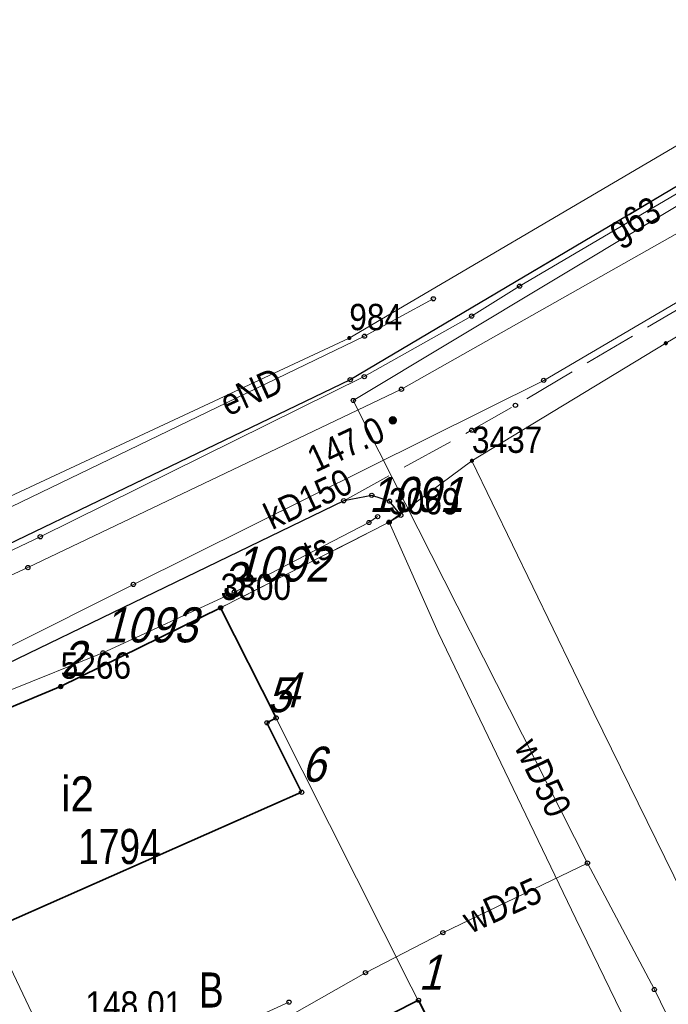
# Model space of a CAD drawing. Header units: metres. Extents: x 5548743 to 5556416, y 5707500 to 5714000.
# Tile 224 of 244: x 5554436 to 5554464, y 5710594 to 5710637. Entities that reach past the tile are written whole.
import ezdxf
from ezdxf.enums import TextEntityAlignment as Align

# ---------------------------------------------------------------- set-up
doc = ezdxf.new("R2010")
doc.units = ezdxf.units.M
for name, pattern in [('1.5_0.75', [2.25, 1.5, -0.75]), ('2.25_0.75', [3, 2.25, -0.75]), ('219-1000', [0])]:
    doc.linetypes.add(name, pattern=pattern)
doc.layers.get('0').update_dxf_attribs({"color": 2, "lineweight": 5})
doc.styles.get("Standard").update_dxf_attribs({"font": 'Working1250', "width": 0.75})

# ---------------------------------------------------------------- blocks, each defined once
blk = doc.blocks.new('PUNKTBUD')
at = {"color": 0}
blk.add_circle((0, 0), 0.09, dxfattribs=at)
blk = doc.blocks.new('203')
at = {"linetype": 'Continuous', "lineweight": 0}
h = blk.add_hatch(color=0, dxfattribs=at)
edge = h.paths.add_edge_path()
edge.add_arc((0, 0), 0.09, 0, 360)
blk = doc.blocks.new('PW01')
at = {"linetype": 'Continuous', "lineweight": 13}
h = blk.add_hatch(color=0, dxfattribs=at)
edge = h.paths.add_edge_path()
edge.add_arc((0, 0), 0.18, 0, 360)
blk = doc.blocks.new('PIKIETAW1891')
at = {"color": 0}
blk.add_circle((0, 0), 0.09, dxfattribs=at)

msp = doc.modelspace()

# ---------------------------------------------------------------- linework, layer by layer
at = {"layer": '218-kontur użytku gruntowego', "color": 3, "linetype": 'CONTINUOUS', "lineweight": 18, "flags": 128}
for points in [[(5554450.41, 5710622.9), (5554464.47, 5710631.16)], [(5554464.47, 5710631.16), (5554450.41, 5710622.9)], [(5554463.94, 5710622.68), (5554476.1, 5710629.88)], [(5554431.61, 5710614.12), (5554450.41, 5710622.9)], [(5554450.41, 5710622.9), (5554431.61, 5710614.12)], [(5554455.65, 5710617.65), (5554463.94, 5710622.68)], [(5554460.86, 5710606.87), (5554455.65, 5710617.65)], [(5554452.11, 5710615.02), (5554444.91, 5710611.36)], [(5554444.91, 5710611.36), (5554452.11, 5710615.02)], [(5554454.21, 5710610.31), (5554452.11, 5710615.02)], [(5554452.11, 5710615.02), (5554454.21, 5710610.31)], [(5554444.91, 5710611.36), (5554438.07, 5710607.99)], [(5554438.07, 5710607.99), (5554444.91, 5710611.36)], [(5554460.1, 5710598.05), (5554454.21, 5710610.31)], [(5554454.21, 5710610.31), (5554460.1, 5710598.05)], [(5554438.07, 5710607.99), (5554431.17, 5710605.11)], [(5554431.17, 5710605.11), (5554438.07, 5710607.99)], [(5554470.36, 5710587.49), (5554460.86, 5710606.87)], [(5554466.39, 5710585.08), (5554460.1, 5710598.05)], [(5554460.1, 5710598.05), (5554466.39, 5710585.08)]]:
    msp.add_lwpolyline(points, dxfattribs=at)
at = {"layer": '219-działka ewidencyjna', "color": 7, "linetype": '219-1000', "lineweight": 18, "flags": 128}
for points in [[(5554464.47, 5710631.16), (5554450.41, 5710622.9)], [(5554476.1, 5710629.88), (5554463.94, 5710622.68)], [(5554450.41, 5710622.9), (5554431.61, 5710614.12)], [(5554463.94, 5710622.68), (5554455.65, 5710617.65)], [(5554455.65, 5710617.65), (5554452.11, 5710615.02)], [(5554452.11, 5710615.02), (5554444.91, 5710611.36)], [(5554444.91, 5710611.36), (5554438.07, 5710607.99)], [(5554444.91, 5710611.36), (5554460.03, 5710581.25)], [(5554438.07, 5710607.99), (5554431.17, 5710605.11)]]:
    msp.add_lwpolyline(points, dxfattribs=at)
at = {"layer": '312-budynek ewidencyjny', "color": 7, "linetype": 'CONTINUOUS', "lineweight": 35, "flags": 128}
for points in [[(5554438.07, 5710607.99), (5554444.91, 5710611.36)], [(5554444.91, 5710611.36), (5554447.28, 5710606.65)], [(5554431.17, 5710605.11), (5554438.07, 5710607.99)], [(5554447.28, 5710606.65), (5554446.89, 5710606.44)], [(5554446.89, 5710606.44), (5554448.37, 5710603.47)], [(5554448.37, 5710603.47), (5554434.81, 5710597.48)], [(5554439.54, 5710587.58), (5554453.37, 5710594.57)], [(5554453.37, 5710594.57), (5554460.03, 5710581.25)]]:
    msp.add_lwpolyline(points, dxfattribs=at)
at = {"layer": 'chodnik', "color": 7, "linetype": '1.5_0.75', "lineweight": 18, "flags": 128}
msp.add_lwpolyline([(5554429.47, 5710584.39), (5554430.99, 5710584.95), (5554421.86, 5710597.62), (5554422.73, 5710598.15), (5554425.63, 5710598.52), (5554423.44, 5710601.49), (5554425.26, 5710602.5), (5554431.17, 5710605.11), (5554438.07, 5710607.99), (5554444.91, 5710611.36), (5554452.11, 5710615.02), (5554452.61, 5710615.32), (5554452.13, 5710615.92), (5554451.37, 5710616.17), (5554450.17, 5710615.94), (5554426.32, 5710604.38), (5554420.54, 5710601.39), (5554419.68, 5710600.26), (5554419.6, 5710598.38), (5554420.55, 5710596.74)], close=True, dxfattribs=at)
at = {"layer": 'jezdnia', "color": 7, "linetype": '2.25_0.75', "lineweight": 18, "flags": 128}
msp.add_lwpolyline([(5554552.05, 5710711.22), (5554552.63, 5710709.3), (5554552.53, 5710707.06), (5554552.16, 5710705.41), (5554551.51, 5710704.05), (5554550.31, 5710702.54), (5554547.38, 5710699.78), (5554530.25, 5710683.47), (5554518.24, 5710671.52), (5554515.19, 5710668.72), (5554512.43, 5710666.27), (5554509.44, 5710663.6), (5554503.12, 5710658.09), (5554494.7, 5710651.01), (5554489.25, 5710646.55), (5554488.04, 5710645.72), (5554487.11, 5710645.3), (5554485.69, 5710644.79), (5554478.94, 5710642.57), (5554477.43, 5710642.29), (5554475.08, 5710642.25), (5554473.42, 5710642.28), (5554472.43, 5710638.71), (5554473.93, 5710638.51), (5554474.43, 5710637.77), (5554474.72, 5710636.97), (5554474.66, 5710636.42), (5554473.93, 5710635.73), (5554466.73, 5710630.76), (5554450.45, 5710621.12), (5554425.4, 5710609.05), (5554418.6, 5710605.89), (5554417.15, 5710605.26), (5554415.76, 5710605.21), (5554414.27, 5710606.27), (5554419.6, 5710598.38), (5554419.68, 5710600.26), (5554420.54, 5710601.39), (5554426.32, 5710604.38), (5554450.17, 5710615.94), (5554455.64, 5710618.96), (5554457.51, 5710620.02), (5554470.33, 5710627.61), (5554480.55, 5710633.59), (5554490.93, 5710638.9), (5554493.53, 5710640.11), (5554500.28, 5710648.12), (5554500.93, 5710648.88), (5554511.72, 5710657.89), (5554514.76, 5710660.52), (5554517.05, 5710662.45), (5554519.99, 5710665.18), (5554525.09, 5710670.03), (5554526.61, 5710671.37), (5554527.35, 5710672.08), (5554528.16, 5710672.64), (5554535.47, 5710679.96), (5554536.25, 5710680.82), (5554537.58, 5710682.07), (5554542.1, 5710686.33), (5554551.5, 5710695.18), (5554553.01, 5710696.3), (5554554.52, 5710697.03), (5554556.44, 5710697.5), (5554558.78, 5710696.84), (5554560.73, 5710695.29)], close=True, dxfattribs=at)
at = {"layer": 'krawężnik', "color": 7, "linetype": 'CONTINUOUS', "lineweight": 25, "flags": 128}
for points in [[(5554472.43, 5710638.71), (5554473.93, 5710638.51), (5554474.43, 5710637.77), (5554474.72, 5710636.97), (5554474.66, 5710636.42), (5554473.93, 5710635.73), (5554466.73, 5710630.76), (5554450.45, 5710621.12), (5554425.4, 5710609.05), (5554418.6, 5710605.89), (5554417.15, 5710605.26), (5554415.76, 5710605.21), (5554414.27, 5710606.27), (5554412.85, 5710607.28), (5554397.95, 5710627.83), (5554396.98, 5710629.38), (5554396.78, 5710630.42), (5554397.44, 5710631.31), (5554400.44, 5710632.27)], [(5554452.61, 5710615.32), (5554452.13, 5710615.92), (5554451.37, 5710616.17), (5554450.17, 5710615.94), (5554426.32, 5710604.38), (5554420.54, 5710601.39), (5554419.68, 5710600.26), (5554419.6, 5710598.38), (5554420.55, 5710596.74), (5554429.47, 5710584.39)]]:
    msp.add_lwpolyline(points, dxfattribs=at)
at = {"layer": 'przewód elektroenergetyczny podziemny', "color": 1, "linetype": 'CONTINUOUS', "lineweight": 18, "flags": 128}
msp.add_lwpolyline([(5554417.91, 5710606.97), (5554451.06, 5710622.98), (5554454, 5710624.58)], dxfattribs=at)
at = {"layer": 'przewód gazowy', "color": 40, "linetype": 'CONTINUOUS', "lineweight": 18, "flags": 128}
msp.add_lwpolyline([(5554486.45, 5710644.06), (5554480.09, 5710640.63), (5554479.35, 5710637.86), (5554467.72, 5710631.02), (5554457.69, 5710625.12), (5554455.64, 5710623.84), (5554451.05, 5710621.25), (5554437.2, 5710614.4), (5554422.27, 5710607.31), (5554419.93, 5710606.21), (5554416.65, 5710602.98)], dxfattribs=at)
at = {"layer": 'przewód kanalizacyjny', "color": 34, "linetype": 'CONTINUOUS', "lineweight": 18, "flags": 128}
for points in [[(5554403.43, 5710635.81), (5554421.1, 5710605.89), (5554436.67, 5710613.08), (5554452.64, 5710620.71), (5554475.58, 5710633.69), (5554493.24, 5710644.62), (5554505.33, 5710636.12), (5554511.32, 5710631.05), (5554532.54, 5710615.46), (5554538.01, 5710606.53), (5554542.3, 5710598.85), (5554545.18, 5710592.28), (5554547.72, 5710585.05), (5554551.08, 5710576.4), (5554560.88, 5710550.1), (5554563.42, 5710544.78), (5554570, 5710519.72), (5554571.02, 5710502.86)], [(5554479.52, 5710633.3), (5554458.72, 5710621.09), (5554441.18, 5710612.36), (5554419.48, 5710601.47)], [(5554447.83, 5710594.49), (5554438.62, 5710590.28), (5554440.27, 5710587.95)]]:
    msp.add_lwpolyline(points, dxfattribs=at)
at = {"layer": 'przewód telekomunikacyjny podziemny', "color": 30, "linetype": 'CONTINUOUS', "lineweight": 18, "flags": 128}
msp.add_lwpolyline([(5554451.62, 5710615.26), (5554451.25, 5710615.01), (5554445.5, 5710612.03), (5554439.88, 5710609.43), (5554431.8, 5710606.18), (5554420.5, 5710599.89), (5554413.04, 5710595.05), (5554418.43, 5710587.27), (5554421.85, 5710580.69), (5554423.62, 5710578.89), (5554425.07, 5710576.9), (5554428.95, 5710571.78), (5554432.09, 5710567.46), (5554439.67, 5710557.33), (5554446.17, 5710546.45), (5554449.55, 5710541.81), (5554450.74, 5710539.67), (5554440.28, 5710534.28), (5554434.87, 5710531.22), (5554426.77, 5710526.7), (5554421.99, 5710524.3), (5554412.76, 5710518.69), (5554409.67, 5710523.11), (5554408.89, 5710523.91)], dxfattribs=at)
at = {"layer": 'przewód wodociągowy', "color": 5, "linetype": 'CONTINUOUS', "lineweight": 18, "flags": 128}
for points in [[(5554467.7, 5710630.53), (5554450.58, 5710620.23), (5554460.59, 5710600.44), (5554463.45, 5710595.03), (5554464.76, 5710592.33), (5554468.87, 5710584.3), (5554469.19, 5710570.16), (5554473.83, 5710557.02), (5554476.21, 5710558)], [(5554437.87, 5710585.76), (5554437.92, 5710589.44), (5554439.42, 5710590.11), (5554447.97, 5710593.96), (5554451.1, 5710595.75), (5554454.41, 5710597.46), (5554460.59, 5710600.44)]]:
    msp.add_lwpolyline(points, dxfattribs=at)
at = {"layer": 'ściana oporowa (linia)', "color": 0, "lineweight": 18}
msp.add_line((5554435.126, 5710597.631), (5554439.856, 5710587.731), dxfattribs=at)

# ---------------------------------------------------------------- block references
at = {"layer": '203-punkt graniczny', "color": 7, "linetype": 'CONTINUOUS', "lineweight": 18}
for p in [(5554450.41, 5710622.9), (5554463.94, 5710622.68), (5554455.65, 5710617.65), (5554452.11, 5710615.02), (5554444.91, 5710611.36), (5554438.07, 5710607.99)]:
    msp.add_blockref('203', p, dxfattribs=at)
at = {"layer": 'pikieta naturalna', "color": 7, "linetype": 'CONTINUOUS', "lineweight": 13}
msp.add_blockref('PW01', (5554452.27, 5710619.38), dxfattribs=at)
at = {"layer": 'Punkt budynku', "color": 5, "linetype": 'CONTINUOUS', "lineweight": 13}
for p in [(5554444.91, 5710611.36), (5554438.07, 5710607.99), (5554446.89, 5710606.44), (5554447.28, 5710606.65), (5554448.37, 5710603.47), (5554453.37, 5710594.57)]:
    msp.add_blockref('PUNKTBUD', p, dxfattribs=at)
at = {"layer": 'Punkt roboczy BDOT GESUT K1', "color": 6, "linetype": 'CONTINUOUS', "lineweight": 18}
for p in [(5554457.69, 5710625.12), (5554454, 5710624.58), (5554455.64, 5710623.84), (5554451.06, 5710622.98), (5554451.05, 5710621.25), (5554450.45, 5710621.12), (5554450.45, 5710621.12), (5554452.64, 5710620.71), (5554458.72, 5710621.09), (5554450.58, 5710620.23), (5554457.51, 5710620.02), (5554452.27, 5710619.38), (5554455.64, 5710618.96), (5554451.37, 5710616.17), (5554451.37, 5710616.17), (5554450.17, 5710615.94), (5554450.17, 5710615.94), (5554450.17, 5710615.94), (5554452.13, 5710615.92), (5554452.13, 5710615.92), (5554451.62, 5710615.26), (5554452.61, 5710615.32), (5554452.61, 5710615.32), (5554451.25, 5710615.01), (5554452.11, 5710615.02), (5554437.2, 5710614.4), (5554436.67, 5710613.08), (5554441.18, 5710612.36), (5554445.5, 5710612.03), (5554444.91, 5710611.36), (5554439.88, 5710609.43), (5554438.07, 5710607.99), (5554460.59, 5710600.44), (5554460.59, 5710600.44), (5554454.41, 5710597.46), (5554451.1, 5710595.75), (5554463.45, 5710595.03), (5554447.83, 5710594.49)]:
    msp.add_blockref('PIKIETAW1891', p, dxfattribs=at)

# ---------------------------------------------------------------- texts
at = {"layer": '203-punkt graniczny-Atr103', "color": 7, "width": 0.9}
for s, p in [('984', (5554450.41, 5710622.9)), ('984', (5554450.41, 5710622.9)), ('3437', (5554455.65, 5710617.65)), ('3437', (5554455.65, 5710617.65)), ('3069', (5554452.11, 5710615.02)), ('3069', (5554452.11, 5710615.02)), ('3800', (5554444.91, 5710611.36)), ('3800', (5554444.91, 5710611.36)), ('5266', (5554438.07, 5710607.99)), ('5266', (5554438.07, 5710607.99))]:
    msp.add_text(s, height=1.125, dxfattribs=at).set_placement(p, align=Align.BOTTOM_LEFT)
at = {"layer": '210-oznaczenie konturu użytku gruntowego', "color": 3, "linetype": 'CONTINUOUS', "lineweight": 18, "width": 0.79}
msp.add_text('B', height=1.5, dxfattribs=at).set_placement((5554443.98, 5710594.26))
at = {"layer": '312-oznaczenie budynku ewidencyjnego', "color": 7, "linetype": 'CONTINUOUS', "lineweight": 18, "width": 0.79}
msp.add_text('1794', height=1.5, dxfattribs=at).set_placement((5554438.82, 5710601.9), align=Align.TOP_LEFT)
at = {"layer": '312-oznaczenie budynku ewidencyjnego-Atr117', "color": 7, "width": 0.9}
msp.add_text('i2', height=1.5, dxfattribs=at).set_placement((5554438.79, 5710603.4), align=Align.MIDDLE_CENTER)
at = {"layer": 'pikieta naturalna-Atr2', "color": 7, "width": 0.9}
msp.add_text('147.0', height=1.125, rotation=25.006, dxfattribs=at).set_placement((5554448.96, 5710617.13))
at = {"layer": 'przewód elektroenergetyczny podziemny-Atr1', "color": 1, "width": 0.9}
msp.add_text('eND', height=1.125, rotation=24.462, dxfattribs=at).set_placement((5554444.99, 5710620.05), align=Align.MIDDLE_LEFT)
at = {"layer": 'przewód gazowy-Atr1', "color": 40, "width": 0.9}
msp.add_text('g63', height=1.125, rotation=29.164, dxfattribs=at).set_placement((5554461.59, 5710627.42), align=Align.MIDDLE_LEFT)
at = {"layer": 'przewód kanalizacyjny-Atr1', "color": 34, "width": 0.9}
msp.add_text('kD150', height=1.125, rotation=25.165, dxfattribs=at).set_placement((5554446.87, 5710615.19), align=Align.MIDDLE_LEFT)
at = {"layer": 'przewód telekomunikacyjny podziemny-Atr1', "color": 30, "width": 0.9}
msp.add_text('ts', height=1.125, rotation=27.395, dxfattribs=at).set_placement((5554448.57, 5710613.62), align=Align.MIDDLE_LEFT)
at = {"layer": 'przewód wodociągowy-Atr1', "color": 5, "width": 0.9}
for s, rotation, p in [('wD50', 295.536, (5554457.95, 5710605.66)), ('wD25', 24.437, (5554455.36, 5710597.92))]:
    msp.add_text(s, height=1.125, rotation=rotation, dxfattribs=at).set_placement(p, align=Align.MIDDLE_LEFT)
at = {"layer": 'Punkt budynku-Atr104', "color": 5, "oblique": 15, "width": 0.9}
for s, p in [('3', (5554444.91, 5710611.36)), ('2', (5554438.07, 5710607.99)), ('4', (5554447.28, 5710606.65)), ('5', (5554446.89, 5710606.44)), ('6', (5554448.37, 5710603.47)), ('1', (5554453.37, 5710594.57))]:
    msp.add_text(s, height=1.5, dxfattribs=at).set_placement(p, align=Align.BOTTOM_LEFT)
at = {"layer": 'Punkt roboczy BDOT GESUT K1-Atr103', "color": 6, "oblique": 15, "width": 0.9}
for s, p in [('1091', (5554451.25, 5710615.01)), ('1092', (5554445.5, 5710612.03)), ('1093', (5554439.88, 5710609.43))]:
    msp.add_text(s, height=1.5, dxfattribs=at).set_placement(p, align=Align.BOTTOM_LEFT)
at = {"layer": 'rzedna-Atr2', "color": 34, "width": 0.9}
msp.add_text('148.01', height=1.125, dxfattribs=at).set_placement((5554439.13, 5710593.491), align=Align.BOTTOM_LEFT)

doc.saveas('drawing.dxf')
